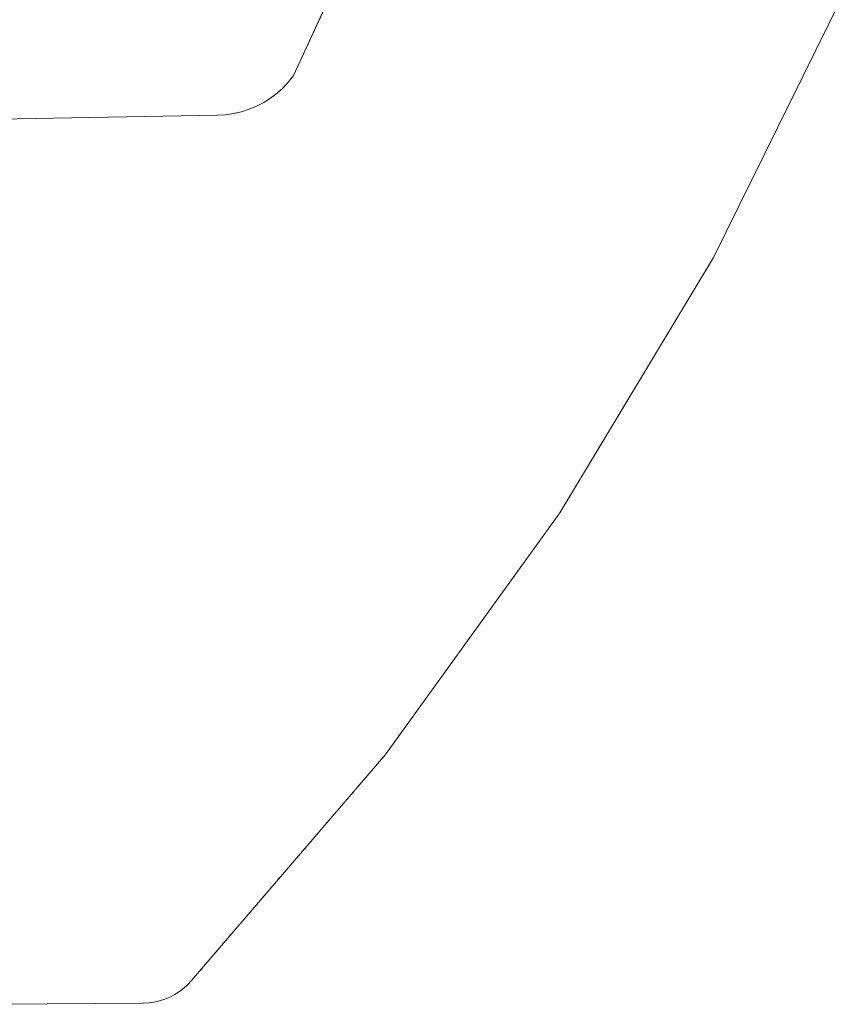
# Model space of a CAD drawing. Header units: millimetres. Extents: x -148 to 148, y -92 to 92.
# Tile 35 of 49: x 113 to 138, y -77 to -46. Entities that reach past the tile are written whole.
import ezdxf

# ---------------------------------------------------------------- set-up
doc = ezdxf.new("R2010")
doc.units = ezdxf.units.MM
doc.header["$LTSCALE"] = 25.4
doc.layers.add('Lighting-Moving Light', color=7, linetype='Continuous', lineweight=5, true_color=0x000000)

# ---------------------------------------------------------------- blocks, each defined once
blk = doc.blocks.new('Group-1')
at = {"layer": 'Lighting-Moving Light', "color": 7, "linetype": 'Continuous', "lineweight": 5, "transparency": 33554687}
for points, invisible_edges in [([(-1887.641, -1332.525, -47.544), (-1887.641, -1332.525, -77.387), (-1891.413, -1340.732, -77.387), (-1891.413, -1340.732, -47.544)], 1), ([(-1874.189, -1338.069, -77.387), (-1878.306, -1346.41, -77.387), (-1891.413, -1340.732, -77.387), (-1887.641, -1332.525, -77.387)], 10), ([(-1887.641, -1332.525, -47.544), (-1891.413, -1340.732, -47.544), (-1878.306, -1346.41, -47.544), (-1874.189, -1338.069, -47.544)], 10), ([(-1878.306, -1346.41, -47.544), (-1878.306, -1346.41, -77.387), (-1874.189, -1338.069, -77.387), (-1874.189, -1338.069, -47.544)], 5), ([(-1891.57, -1340.931, -47.544), (-1891.57, -1340.931, -77.387), (-1891.743, -1341.115, -77.387), (-1891.743, -1341.115, -47.544)], 5), ([(-1891.743, -1341.115, -77.387), (-1891.57, -1340.931, -77.387), (-1883.103, -1354.38, -77.387)], 10), ([(-1883.103, -1354.38, -47.544), (-1891.57, -1340.931, -47.544), (-1891.743, -1341.115, -47.544)], 9), ([(-1891.413, -1340.732, -47.544), (-1891.413, -1340.732, -77.387), (-1891.57, -1340.931, -77.387), (-1891.57, -1340.931, -47.544)], 4), ([(-1891.57, -1340.931, -77.387), (-1891.413, -1340.732, -77.387), (-1878.306, -1346.41, -77.387), (-1883.103, -1354.38, -77.387)], 10), ([(-1883.103, -1354.38, -47.544), (-1878.306, -1346.41, -47.544), (-1891.413, -1340.732, -47.544), (-1891.57, -1340.931, -47.544)], 10), ([(-1891.93, -1341.284, -47.544), (-1891.93, -1341.284, -77.387), (-1892.132, -1341.437, -77.387), (-1892.132, -1341.437, -47.544)], 5), ([(-1892.132, -1341.437, -77.387), (-1891.93, -1341.284, -77.387), (-1883.103, -1354.38, -77.387)], 10), ([(-1883.103, -1354.38, -47.544), (-1891.93, -1341.284, -47.544), (-1892.132, -1341.437, -47.544)], 9), ([(-1891.743, -1341.115, -47.544), (-1891.743, -1341.115, -77.387), (-1891.93, -1341.284, -77.387), (-1891.93, -1341.284, -47.544)], 5), ([(-1883.103, -1354.38, -77.387), (-1891.93, -1341.284, -77.387), (-1891.743, -1341.115, -77.387)], 9), ([(-1891.743, -1341.115, -47.544), (-1891.93, -1341.284, -47.544), (-1883.103, -1354.38, -47.544)], 10), ([(-1892.345, -1341.572, -47.544), (-1892.345, -1341.572, -77.387), (-1892.569, -1341.689, -77.387), (-1892.569, -1341.689, -47.544)], 5), ([(-1883.103, -1354.38, -77.387), (-1892.569, -1341.689, -77.387), (-1892.345, -1341.572, -77.387)], 9), ([(-1892.345, -1341.572, -47.544), (-1892.569, -1341.689, -47.544), (-1883.103, -1354.38, -47.544)], 10), ([(-1892.132, -1341.437, -47.544), (-1892.132, -1341.437, -77.387), (-1892.345, -1341.572, -77.387), (-1892.345, -1341.572, -47.544)], 5), ([(-1883.103, -1354.38, -77.387), (-1892.345, -1341.572, -77.387), (-1892.132, -1341.437, -77.387)], 9), ([(-1892.132, -1341.437, -47.544), (-1892.345, -1341.572, -47.544), (-1883.103, -1354.38, -47.544)], 10), ([(-1893.538, -1341.957, -77.387), (-1893.288, -1341.921, -77.387), (-1888.547, -1361.922, -77.387), (-1894.6, -1368.986, -77.387)], 10), ([(-1894.6, -1368.986, -47.544), (-1888.547, -1361.922, -47.544), (-1893.288, -1341.921, -47.544), (-1893.538, -1341.957, -47.544)], 10), ([(-1893.288, -1341.921, -47.544), (-1893.288, -1341.921, -77.387), (-1893.538, -1341.957, -77.387), (-1893.538, -1341.957, -47.544)], 5), ([(-1893.042, -1341.864, -47.544), (-1893.042, -1341.864, -77.387), (-1893.288, -1341.921, -77.387), (-1893.288, -1341.921, -47.544)], 5), ([(-1888.547, -1361.922, -77.387), (-1893.288, -1341.921, -77.387), (-1893.042, -1341.864, -77.387)], 9), ([(-1893.042, -1341.864, -47.544), (-1893.288, -1341.921, -47.544), (-1888.547, -1361.922, -47.544)], 10), ([(-1892.802, -1341.786, -47.544), (-1892.802, -1341.786, -77.387), (-1893.042, -1341.864, -77.387), (-1893.042, -1341.864, -47.544)], 5), ([(-1888.547, -1361.922, -77.387), (-1893.042, -1341.864, -77.387), (-1892.802, -1341.786, -77.387)], 9), ([(-1892.802, -1341.786, -47.544), (-1893.042, -1341.864, -47.544), (-1888.547, -1361.922, -47.544)], 10), ([(-1892.569, -1341.689, -47.544), (-1892.569, -1341.689, -77.387), (-1892.802, -1341.786, -77.387), (-1892.802, -1341.786, -47.544)], 5), ([(-1892.802, -1341.786, -77.387), (-1892.569, -1341.689, -77.387), (-1883.103, -1354.38, -77.387), (-1888.547, -1361.922, -77.387)], 10), ([(-1888.547, -1361.922, -47.544), (-1883.103, -1354.38, -47.544), (-1892.569, -1341.689, -47.544), (-1892.802, -1341.786, -47.544)], 10), ([(-1896.102, -1369.685, -77.387), (-1900.623, -1369.725, -77.387), (-1900.623, -1342.091, -77.387), (-1893.791, -1341.972, -77.387)], 8), ([(-1893.791, -1341.972, -47.544), (-1900.623, -1342.091, -47.544), (-1900.623, -1369.725, -47.544), (-1896.102, -1369.685, -47.544)], 8), ([(-1895.931, -1369.677, -77.387), (-1896.102, -1369.685, -77.387), (-1893.791, -1341.972, -77.387)], 10), ([(-1893.791, -1341.972, -47.544), (-1896.102, -1369.685, -47.544), (-1895.931, -1369.677, -47.544)], 9), ([(-1895.596, -1369.616, -77.387), (-1895.762, -1369.653, -77.387), (-1895.931, -1369.677, -77.387), (-1893.791, -1341.972, -77.387)], 12), ([(-1893.791, -1341.972, -47.544), (-1895.931, -1369.677, -47.544), (-1895.762, -1369.653, -47.544), (-1895.596, -1369.616, -47.544)], 9), ([(-1893.791, -1341.972, -77.387), (-1895.433, -1369.564, -77.387), (-1895.596, -1369.616, -77.387)], 9), ([(-1895.596, -1369.616, -47.544), (-1895.433, -1369.564, -47.544), (-1893.791, -1341.972, -47.544)], 10), ([(-1895.124, -1369.42, -77.387), (-1895.275, -1369.498, -77.387), (-1895.433, -1369.564, -77.387), (-1893.791, -1341.972, -77.387)], 12), ([(-1893.791, -1341.972, -47.544), (-1895.433, -1369.564, -47.544), (-1895.275, -1369.498, -47.544), (-1895.124, -1369.42, -47.544)], 9), ([(-1893.791, -1341.972, -77.387), (-1894.843, -1369.225, -77.387), (-1894.979, -1369.328, -77.387), (-1895.124, -1369.42, -77.387)], 9), ([(-1895.124, -1369.42, -47.544), (-1894.979, -1369.328, -47.544), (-1894.843, -1369.225, -47.544), (-1893.791, -1341.972, -47.544)], 12), ([(-1893.791, -1341.972, -77.387), (-1894.6, -1368.986, -77.387), (-1894.717, -1369.11, -77.387), (-1894.843, -1369.225, -77.387)], 9), ([(-1894.843, -1369.225, -47.544), (-1894.717, -1369.11, -47.544), (-1894.6, -1368.986, -47.544), (-1893.791, -1341.972, -47.544)], 12), ([(-1893.791, -1341.972, -77.387), (-1893.538, -1341.957, -77.387), (-1894.6, -1368.986, -77.387)], 10), ([(-1894.6, -1368.986, -47.544), (-1893.538, -1341.957, -47.544), (-1893.791, -1341.972, -47.544)], 9), ([(-1893.538, -1341.957, -47.544), (-1893.538, -1341.957, -77.387), (-1893.791, -1341.972, -77.387), (-1893.791, -1341.972, -47.544)], 1), ([(-1883.103, -1354.38, -47.544), (-1883.103, -1354.38, -77.387), (-1878.306, -1346.41, -77.387), (-1878.306, -1346.41, -47.544)], 5), ([(-1888.547, -1361.922, -47.544), (-1888.547, -1361.922, -77.387), (-1883.103, -1354.38, -77.387), (-1883.103, -1354.38, -47.544)], 5), ([(-1894.6, -1368.986, -47.544), (-1894.6, -1368.986, -77.387), (-1888.547, -1361.922, -77.387), (-1888.547, -1361.922, -47.544)], 4), ([(-1894.979, -1369.328, -47.544), (-1894.979, -1369.328, -77.387), (-1894.843, -1369.225, -77.387), (-1894.843, -1369.225, -47.544)], 5), ([(-1894.843, -1369.225, -47.544), (-1894.843, -1369.225, -77.387), (-1894.717, -1369.11, -77.387), (-1894.717, -1369.11, -47.544)], 5), ([(-1894.717, -1369.11, -47.544), (-1894.717, -1369.11, -77.387), (-1894.6, -1368.986, -77.387), (-1894.6, -1368.986, -47.544)], 1), ([(-1895.596, -1369.616, -47.544), (-1895.596, -1369.616, -77.387), (-1895.433, -1369.564, -77.387), (-1895.433, -1369.564, -47.544)], 5), ([(-1895.433, -1369.564, -47.544), (-1895.433, -1369.564, -77.387), (-1895.275, -1369.498, -77.387), (-1895.275, -1369.498, -47.544)], 5), ([(-1895.275, -1369.498, -47.544), (-1895.275, -1369.498, -77.387), (-1895.124, -1369.42, -77.387), (-1895.124, -1369.42, -47.544)], 5), ([(-1895.124, -1369.42, -47.544), (-1895.124, -1369.42, -77.387), (-1894.979, -1369.328, -77.387), (-1894.979, -1369.328, -47.544)], 5), ([(-1896.102, -1369.685, -47.544), (-1896.102, -1369.685, -77.387), (-1895.931, -1369.677, -77.387), (-1895.931, -1369.677, -47.544)], 4), ([(-1895.931, -1369.677, -47.544), (-1895.931, -1369.677, -77.387), (-1895.762, -1369.653, -77.387), (-1895.762, -1369.653, -47.544)], 5), ([(-1895.762, -1369.653, -47.544), (-1895.762, -1369.653, -77.387), (-1895.596, -1369.616, -77.387), (-1895.596, -1369.616, -47.544)], 5)]:
    blk.add_3dface(points, dxfattribs=dict(at, invisible_edges=invisible_edges))
for points in [[(-1893.791, -1341.972, -47.544), (-1893.791, -1341.972, -77.387), (-1900.623, -1342.091, -77.387), (-1900.623, -1342.091, -47.544)], [(-1900.623, -1369.725, -47.544), (-1900.623, -1369.725, -77.387), (-1896.102, -1369.685, -77.387), (-1896.102, -1369.685, -47.544)]]:
    blk.add_3dface(points, dxfattribs=at)
at = {"layer": 'Lighting-Moving Light', "color": 0, "flags": 1}
for tag in ['Yoke', 'Weight', 'Weight', 'Wattage', '3D_Symbol_Name', 'Candlepower', 'Body', 'Model_Name', 'Beam_Angle', 'Field_Angle', 'Remarks', 'Beam_Angle_2', 'Field_Angle_2', 'Num_Channels', 'Frame_Size', 'Device_Type', 'FixtureID', 'Frame_Size', 'Base', 'Lens', 'Inst_Type', 'Lamp']:
    blk.add_attdef(tag, (-2481.594, 128.93), '', height=0.18, dxfattribs=at)

msp = doc.modelspace()

# ---------------------------------------------------------------- block references
at = {"layer": 'Lighting-Moving Light', "color": 7, "transparency": 33554687}
msp.add_blockref('Group-1', (2012.623, 1292.88), dxfattribs=at)

doc.saveas('drawing.dxf')
